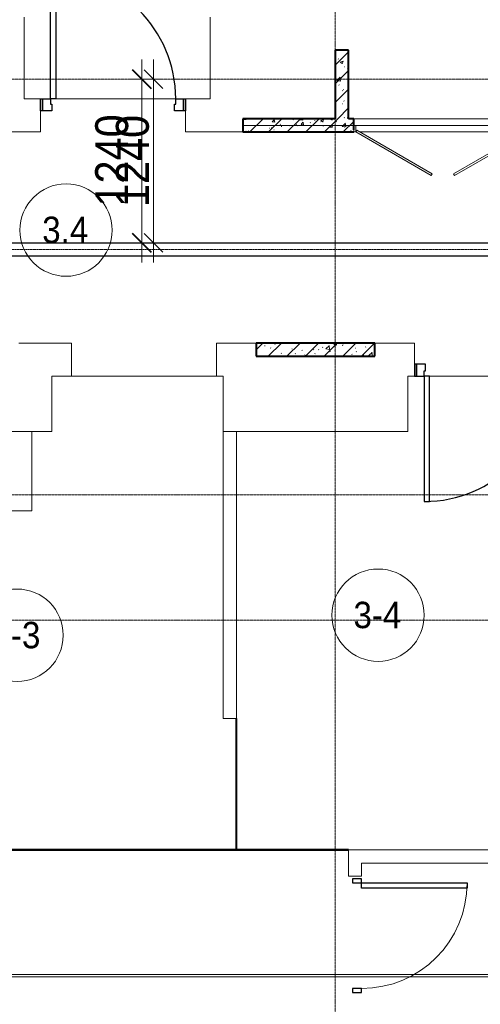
# Model space of a CAD drawing. Header units: millimetres. Extents: x 5617 to 106320, y 7718 to 217672.
# Tile 17 of 44: x 40794 to 44287, y 63790 to 71251. Entities that reach past the tile are written whole.
import ezdxf

# ---------------------------------------------------------------- set-up
doc = ezdxf.new("R2010")
doc.units = ezdxf.units.MM
for name, pattern in [('ADSK_Линия сетки', [25, 20, -2.5, 0, -2.5]), ('Линия сетки', [25, 20, -2.5, 0, -2.5]), ('Осевая', [14, 10, -2, 0, -2])]:
    doc.linetypes.add(name, pattern=pattern)
for name, color, linetype, lineweight in [('Двери', 7, 'Continuous', 18), ('Кабельные лотки', 7, 'Continuous', 18), ('Каркас несущий', 7, 'Continuous', 18), ('Каркас_Импост', 7, 'Continuous', 30), ('Марки помещений', 7, 'Continuous', 20), ('Мебель', 7, 'Continuous', 18), ('Монтажный зазор', 7, 'Continuous', 30), ('Осевая линия', 7, 'Осевая', 18), ('Оси', 7, 'Continuous', 9), ('Панель', 7, 'Continuous', 30), ('Перекрытия', 7, 'Continuous', 18), ('Размеры', 7, 'Continuous', 9), ('Размеры-100', 7, 'Continuous', 9), ('Стены', 7, 'Continuous', 18), ('Стены разрез', 7, 'Continuous', 40), ('Форма', 7, 'Continuous', 18), ('Формообразующий элемент-перекрытие', 7, 'Continuous', 18)]:
    doc.layers.add(name, color=color, linetype=linetype, lineweight=lineweight)
doc.styles.add('Arial', font='arial.ttf', dxfattribs={"width": 0.9, "height": 250})
doc.styles.add('Arial_4', font='arial.ttf', dxfattribs={"width": 0.9, "height": 200})
doc.dimstyles.new('Основной_2_5_мм', dxfattribs={"dimscale": 304.8, "dimtxt": 255.06485, "dimasz": 0.463911, "dimexe": 0.492126, "dimexo": 0.492126, "dimgap": 0.098425, "dimtad": 1, "dimdec": 0, "dimdsep": 46, "dimtxsty": 'Arial', "dimblk1": 'OBLIQUE', "dimblk2": 'OBLIQUE', "dimsah": 1, "dimcen": 0.09, "dimdle": 0.492126, "dimazin": 2, "dimtfac": 1, "dimtdec": 4, "dimtix": 1, "dimtmove": 1, "dimatfit": 3, "dimfxl": 1, "dimtvp": 1, "dimtolj": 1, "dimtzin": 0, "dimlwd": 20, "dimlwe": 20, "dimarcsym": 2})
doc.dimstyles.new('Основной_2_5_мм_1', dxfattribs={"dimscale": 304.8, "dimtxt": 255.06485, "dimasz": 0.463911, "dimexe": 0.492126, "dimexo": 0.492126, "dimgap": 0.098425, "dimtad": 1, "dimdec": 0, "dimdsep": 46, "dimtxsty": 'Arial', "dimblk1": 'OBLIQUE', "dimblk2": 'OBLIQUE', "dimsah": 1, "dimcen": 0.09, "dimdle": 0.492126, "dimazin": 2, "dimtfac": 1, "dimtdec": 4, "dimtix": 1, "dimtmove": 0, "dimatfit": 3, "dimfxl": 1, "dimtvp": 1, "dimtolj": 1, "dimtzin": 0, "dimlwd": 20, "dimlwe": 20, "dimarcsym": 2})
pattern_1 = [(50, (0, 0), (218.62117, -19.1268), [22.86, -251.46]), (355, (0, 0), (-42.2919, 229.2684), [18.288, -201.168]), (100.451, (18.22, -1.6), (176.3311, 210.13963), [19.428, -213.708]), (46.184, (0, 60.96), (325.29495, -50.4516), [34.29, -377.19]), (96.636, (27.1, 56.76), (284.883, 296.9127), [29.142, -320.562]), (351.184, (0, 60.96), (284.8858, 296.9107), [27.432, -301.752]), (21, (30.48, 45.72), (181.93753, -122.7183), [22.86, -251.46]), (326, (30.48, 45.72), (74.1622, 221.0262), [18.288, -201.168]), (71.451, (45.64, 35.5), (256.10035, 98.30526), [19.428, -213.708]), (37.5, (0, 0), (3.70639, 101.465895), [3.353, -195.377, 3.353, -200.863, -201.93]), (37.5, (0, 0), (3.70639, 101.465895), [-402.946, 3.353, -198.577]), (7.5, (0, 0), (80.18358, 120.21653), [3.353, -113.081, 3.353, -190.805, -76.962]), (7.5, (0, 0), (80.18358, 120.21653), [-310.591, 3.353, -73.609]), (327.5, (-67.97, 0), (162.70865, -6.87497), [3.353, -72.847, 3.353, -234.391, -315.468]), (327.5, (-67.97, 0), (162.70865, -6.87497), [-313.944, 3.353, -312.115]), (317.5, (-98.45, 0), (177.75468, 30.51183), [3.353, -95.707, 3.353, -154.534, -224.028]), (317.5, (-98.45, 0), (177.75468, 30.51183), [-256.946, 3.353, -220.675])]
pattern_2 = [(45, (0, 0), (-70.71068, 70.71068), [])]

# ---------------------------------------------------------------- blocks, each defined once
blk = doc.blocks.new('MR_Зона обслуживания - MR_Зона обслуживания-2560099-МКСС_K1_L21_67_500_')
at = {"layer": 'Мебель', "color": 254, "lineweight": 9, "true_color": 0xcccccc}
for p, q in [((300, 0), (-300, 0)), ((-300, 0), (-300, -600)), ((300, -600), (300, 0)), ((-300, -600), (300, -600))]:
    blk.add_line(p, q, dxfattribs=at)
blk = doc.blocks.new('A_DOR_Door - Вн_3_Одинарная_900x2100-2958588-МКСС_K1_L21_67_500_')
at = {"layer": 'Двери', "color": 254, "lineweight": 30, "true_color": 0xcccccc}
for p, q in [((-400, 50), (-400, 850)), ((-400, 850), (-360, 850)), ((-400, 50), (-400, 850)), ((-360, 850), (-360, 50)), ((-430, 50), (-430, -20)), ((-400, 50), (-430, 50)), ((-360, 50), (-400, 50)), ((-400, -20), (-400, 50)), ((430, 50), (400, 50)), ((400, 50), (400, -20)), ((430, -20), (430, 50)), ((-430, -20), (-400, -20)), ((400, -20), (430, -20))]:
    blk.add_line(p, q, dxfattribs=at)
at = {"layer": 'Двери', "color": 254, "lineweight": 9, "true_color": 0xe5e5e5}
blk.add_arc((-400, 50), 800, 360, 90, dxfattribs=at)
blk = doc.blocks.new('101_Дверь_Однопольная - _НЧ_Мет_900х2100_Квартира_Пр-3607124-МКСС_K1_L21_67_500_')
at = {"layer": 'Каркас_Импост', "color": 254, "true_color": 0xcccccc}
for p, q in [((-535, 125), (-475, 125)), ((-535, 35), (-535, 125)), ((-475, 125), (-475, 85)), ((-475, 85), (-465, 85)), ((-465, 85), (-465, 35)), ((465, 85), (475, 85)), ((465, 35), (465, 85)), ((475, 125), (535, 125)), ((475, 85), (475, 125)), ((535, 125), (535, 35)), ((-465, 35), (-535, 35)), ((535, 35), (465, 35))]:
    blk.add_line(p, q, dxfattribs=at)
at = {"layer": 'Монтажный зазор', "color": 254, "true_color": 0xcccccc}
for p, q in [((-550, 125), (-535, 125)), ((-550, 35), (-550, 125)), ((-535, 125), (-535, 35)), ((535, 35), (535, 125)), ((535, 125), (550, 125)), ((550, 125), (550, 35)), ((-535, 35), (-550, 35)), ((550, 35), (535, 35))]:
    blk.add_line(p, q, dxfattribs=at)
at = {"layer": 'Панель', "color": 254, "true_color": 0xcccccc}
for p, q in [((-475, 1075), (-435, 1075)), ((-475, 125), (-475, 1075)), ((-435, 1075), (-435, 125)), ((-435, 125), (-475, 125))]:
    blk.add_line(p, q, dxfattribs=at)
blk.add_arc((-475, 125), 950, 0, 90, dxfattribs=at)
blk = doc.blocks.new('101_Дверь_Однопольная - _НЧ_Мет_900х2100_Квартира_Л-3607118-МКСС_K1_L21_67_500_')
at = {"layer": 'Каркас_Импост', "color": 254, "true_color": 0xcccccc}
for p, q in [((-475, 125), (-535, 125)), ((-535, 125), (-535, 35)), ((-475, 85), (-475, 125)), ((-465, 85), (-475, 85)), ((-465, 35), (-465, 85)), ((475, 85), (465, 85)), ((465, 85), (465, 35)), ((535, 125), (475, 125)), ((475, 125), (475, 85)), ((535, 35), (535, 125)), ((-535, 35), (-465, 35)), ((465, 35), (535, 35))]:
    blk.add_line(p, q, dxfattribs=at)
at = {"layer": 'Монтажный зазор', "color": 254, "true_color": 0xcccccc}
for p, q in [((-535, 125), (-550, 125)), ((-550, 125), (-550, 35)), ((-535, 35), (-535, 125)), ((550, 125), (535, 125)), ((535, 125), (535, 35)), ((550, 35), (550, 125)), ((-550, 35), (-535, 35)), ((535, 35), (550, 35))]:
    blk.add_line(p, q, dxfattribs=at)
at = {"layer": 'Панель', "color": 254, "true_color": 0xcccccc}
for p, q in [((475, 1075), (435, 1075)), ((435, 1075), (435, 125)), ((475, 125), (475, 1075)), ((435, 125), (475, 125))]:
    blk.add_line(p, q, dxfattribs=at)
blk.add_arc((475, 125), 950, 90, 180, dxfattribs=at)
blk = doc.blocks.new('101_Лючок доступа_Двупольный - ЛД_П_1350х2100_ПК-3932042-МКСС_K1_L21_67_500_')
at = {"layer": 'Двери', "color": 254, "true_color": 0xcccccc}
for p, q in [((-88.4, 380), (-660, 50)), ((-80.9, 367), (-88.4, 380)), ((88.4, 380), (80.9, 367)), ((660, 50), (88.4, 380)), ((-652.5, 37), (-80.9, 367)), ((80.9, 367), (652.5, 37)), ((-660, 50), (-675, 50)), ((-660, 50), (-652.5, 37)), ((0, 50), (-630, 50)), ((630, 50), (0, 50)), ((652.5, 37), (660, 50)), ((675, 50), (660, 50)), ((675, -50), (-675, -50))]:
    blk.add_line(p, q, dxfattribs=at)
at = {"layer": 'Каркас_Импост', "color": 254, "lineweight": 18, "true_color": 0xcccccc}
for p, q in [((-675, 50), (-660, 50)), ((-675, 50), (-675, 0)), ((-675, 0), (-660, 0)), ((-660, 50), (-660, 0)), ((675, 50), (660, 50)), ((660, 50), (660, 0)), ((660, 0), (675, 0)), ((675, 50), (675, 0))]:
    blk.add_line(p, q, dxfattribs=at)
blk = doc.blocks.new('ПР - 1350_100_Оп840-1880-3952350-МКСС_K1_L21_67_500_')
at = {"layer": 'Каркас несущий', "color": 254, "true_color": 0xffcccc}
blk.add_line((-2555, 0), (1515, 0), dxfattribs=at)
blk.add_line((-2555, 0), (1515, 0), dxfattribs=at)
blk = doc.blocks.new('135_SLK_K1_AR_rvt-1-МКСС_K1_L21_67_500_')
at = {"layer": 'Стены разрез', "lineweight": 9, "true_color": 0xcccccc}
h = blk.add_hatch(dxfattribs=at)
h.set_pattern_fill('FP_1', color=254, style=0, pattern_type=2)
h.set_pattern_definition(pattern_1)
h.paths.add_polyline_path([(28850, 70500), (28850, 71020), (28750, 71020), (28750, 70500)])
h = blk.add_hatch(dxfattribs=at)
h.set_pattern_fill('FP_3', color=254, style=0, pattern_type=2)
h.set_pattern_definition(pattern_2)
h.paths.add_polyline_path([(28850, 70500), (28850, 71020), (28750, 71020), (28750, 70500)])
h = blk.add_hatch(dxfattribs=at)
h.set_pattern_fill('FP_1', color=254, style=0, pattern_type=2)
h.set_pattern_definition(pattern_1)
h.paths.add_polyline_path([(30520, 70400), (30520, 70500), (30240, 70500), (30240, 70400), (30401.1, 70400)])
h.paths.add_polyline_path([(28050, 70400), (28890, 70400), (28890, 70500), (28050, 70500), (28050, 70498.3)])
h = blk.add_hatch(dxfattribs=at)
h.set_pattern_fill('FP_3', color=254, style=0, pattern_type=2)
h.set_pattern_definition(pattern_2)
h.paths.add_polyline_path([(30520, 70400), (30520, 70500), (30240, 70500), (30240, 70400), (30401.1, 70400)])
h.paths.add_polyline_path([(28050, 70400), (28890, 70400), (28890, 70500), (28050, 70500), (28050, 70498.3)])
h = blk.add_hatch(dxfattribs=at)
h.set_pattern_fill('FP_1', color=254, style=0, pattern_type=2)
h.set_pattern_definition(pattern_1)
h.paths.add_polyline_path([(28150, 68700), (29050, 68700), (29050, 68800), (28150, 68800)])
h = blk.add_hatch(dxfattribs=at)
h.set_pattern_fill('FP_3', color=254, style=0, pattern_type=2)
h.set_pattern_definition(pattern_2)
h.paths.add_polyline_path([(28150, 68700), (29050, 68700), (29050, 68800), (28150, 68800)])
at = {"layer": 'Перекрытия', "color": 254, "true_color": 0xcccccc}
for p, q in [((26390, 71270), (26390, 70650)), ((27800, 70650), (27800, 71270)), ((26390, 70650), (26515, 70650)), ((26630, 70650), (27540, 70650)), ((27540, 70650), (26630, 70650)), ((27615, 70650), (27800, 70650)), ((26515, 70560), (26515, 70400)), ((27615, 70400), (27615, 70560)), ((26515, 70400), (26140, 70400)), ((28050, 70400), (27615, 70400)), ((26350, 68800), (26750, 68800)), ((26750, 68800), (26750, 68550)), ((27850, 68550), (27850, 68800)), ((27850, 68800), (28150, 68800)), ((29050, 68800), (29350, 68800)), ((29350, 68800), (29350, 68640)), ((27900, 68550), (26600, 68550)), ((26600, 68550), (26600, 68130)), ((26750, 68550), (27850, 68550)), ((27900, 68130), (27900, 68550)), ((29350, 68550), (29300, 68550)), ((29300, 68550), (29300, 68130)), ((30375, 68550), (29465, 68550)), ((29465, 68550), (30375, 68550)), ((26600, 68130), (26450, 68130)), ((29300, 68130), (28000, 68130))]:
    blk.add_line(p, q, dxfattribs=at)
at = {"layer": 'Стены', "color": 254, "true_color": 0xcccccc}
for p, q in [((28890, 70500), (30240, 70500)), ((27900, 65955), (27900, 68130)), ((27900, 68130), (28000, 68130)), ((28000, 68130), (28000, 65955)), ((27900, 65955), (28000, 65955)), ((28850, 64960), (30560, 64960)), ((28850, 64960), (28850, 64860)), ((28850, 64760), (28850, 64860)), ((28950, 64860), (28950, 64760)), ((30560, 64860), (28950, 64860)), ((28850, 64760), (28950, 64760))]:
    blk.add_line(p, q, dxfattribs=at)
at = {"layer": 'Стены разрез', "color": 254, "true_color": 0xcccccc}
for p, q in [((28750, 71020), (28750, 70500)), ((28850, 71020), (28750, 71020)), ((28850, 70500), (28850, 71020)), ((28750, 70500), (28050, 70500)), ((28050, 70500), (28050, 70400)), ((28890, 70500), (28850, 70500)), ((28890, 70415), (28890, 70500)), ((28050, 70400), (28890, 70400)), ((29050, 68800), (28150, 68800)), ((28150, 68800), (28150, 68700)), ((29050, 68700), (29050, 68800)), ((28150, 68700), (29050, 68700)), ((27999.6, 65955), (27999.6, 64960.4)), ((28000.4, 65955), (27999.6, 65955)), ((28000.4, 64960.4), (28000.4, 65955)), ((27999.6, 64960.4), (25250, 64960.4)), ((25250, 64959.6), (28850, 64959.6)), ((28850, 64960.4), (28000.4, 64960.4)), ((28850, 64959.6), (28850, 64960.4))]:
    blk.add_line(p, q, dxfattribs=at)
at = {"layer": 'Двери', "color": 254, "lineweight": 18, "true_color": 0xcccccc}
blk.add_blockref('101_Дверь_Однопольная - _НЧ_Мет_900х2100_Квартира_Пр-3607124-МКСС_K1_L21_67_500_', (27065, 70525), dxfattribs=at)
for name, p, rotation in [('101_Лючок доступа_Двупольный - ЛД_П_1350х2100_ПК-3932042-МКСС_K1_L21_67_500_', (29565, 70450), 180), ('101_Дверь_Однопольная - _НЧ_Мет_900х2100_Квартира_Л-3607118-МКСС_K1_L21_67_500_', (29900, 68675), 180), ('A_DOR_Door - Вн_3_Одинарная_900x2100-2958588-МКСС_K1_L21_67_500_', (28900, 64310), 269.9999999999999)]:
    blk.add_blockref(name, p, dxfattribs=dict(at, rotation=rotation))
at = {"layer": 'Каркас несущий', "color": 254, "lineweight": 18, "true_color": 0xcccccc, "rotation": 180}
blk.add_blockref('ПР - 1350_100_Оп840-1880-3952350-МКСС_K1_L21_67_500_', (29565, 70450), dxfattribs=at)
at = {"layer": 'Мебель', "color": 254, "lineweight": 18, "true_color": 0xcccccc, "rotation": 89.99999999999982}
blk.add_blockref('MR_Зона обслуживания - MR_Зона обслуживания-2560099-МКСС_K1_L21_67_500_', (25850, 67830), dxfattribs=at)
blk = doc.blocks.new('135_SLK_K1_AR_FCD_rvt-1-МКСС_K1_L21_67_500_')
at = {"layer": 'Форма', "color": 254, "lineweight": 9, "true_color": 0xcccccc}
blk.add_line((48950, 63999.3), (13905.9, 63999.3), dxfattribs=at)
at = {"layer": 'Формообразующий элемент-перекрытие', "color": 254, "lineweight": 5, "true_color": 0xcccccc}
blk.add_line((25250, 64016.8), (32350, 64016.8), dxfattribs=at)
blk = doc.blocks.new('DIMBLOCK3-МКСС_K1_L21_67_500_')
at = {"layer": 'Размеры-100', "lineweight": 20, "transparency": 16777216}
for p, q in [((41721.1, 70950), (41721.1, 69409.6)), ((41721.1, 70800), (41671.1, 70800)), ((41721.1, 70800), (41871.1, 70800)), ((41721.1, 69559.6), (41671.1, 69559.6)), ((41721.1, 69559.6), (41871.1, 69559.6))]:
    blk.add_line(p, q, dxfattribs=at)
at = {"layer": 'Размеры-100', "lineweight": 40, "transparency": 16777216}
for p, q in [((41721.1, 70800), (41650.4, 70870.7)), ((41721.1, 70800), (41791.8, 70729.3)), ((41721.1, 69559.6), (41650.4, 69630.3)), ((41721.1, 69559.6), (41791.8, 69488.9))]:
    blk.add_line(p, q, dxfattribs=at)
at = {"layer": 'Размеры-100', "color": 0, "lineweight": 20, "transparency": 16777216, "insert": (41366.6, 69834.5), "char_height": 250, "width": 828.765, "attachment_point": 1, "rotation": 90, "line_spacing_factor": 0.941778, "style": 'Arial'}
blk.add_mtext('1240', dxfattribs=at)
blk = doc.blocks.new('_Oblique')
at = {"color": 0, "linetype": 'ByBlock', "lineweight": -2}
blk.add_line((-0.5, -0.5), (0.5, 0.5), dxfattribs=at)
blk = doc.blocks.new('050_Марка_Помещение - Номер-620969-МКСС_K1_L21_67_500_')
at = {"layer": 'Марки помещений'}
blk.add_circle((0, 0), 3.5, dxfattribs=at)
blk = doc.blocks.new('*D419')
at = {"layer": 'Defpoints', "color": 0, "transparency": 16777216}
for p in [(41907.8, 70800), (41807.8, 69559.6), (41907.8, 69559.6)]:
    blk.add_point(p, dxfattribs=at)
at = {"layer": 'Размеры', "color": 0, "lineweight": 20, "transparency": 16777216}
for p, q in [((41807.8, 70950), (41807.8, 69409.6)), ((41757.8, 70800), (41657.8, 70800)), ((41757.8, 69559.6), (41657.8, 69559.6))]:
    blk.add_line(p, q, dxfattribs=at)
at = {"layer": 'Размеры', "color": 0, "lineweight": 20, "transparency": 16777216, "xscale": 141.4, "yscale": 141.4, "zscale": 141.4}
for p, rotation in [((41807.8, 70800), 90), ((41807.8, 69559.6), 270)]:
    blk.add_blockref('_Oblique', p, dxfattribs=dict(at, rotation=rotation))
at = {"layer": 'Размеры', "color": 0, "lineweight": 20, "transparency": 16777216, "insert": (41650.2, 70179.8), "char_height": 250, "width": 828.765, "attachment_point": 5, "rotation": 90, "style": 'Arial'}
blk.add_mtext('\\A1;1240', dxfattribs=at)

msp = doc.modelspace()

# ---------------------------------------------------------------- linework, layer by layer
at = {"layer": 'Кабельные лотки', "color": 96, "true_color": 0x008000}
for p, q in [((46179.2, 69559.6), (40438.3, 69559.6)), ((46179.2, 69557), (40438.3, 69557)), ((46179.2, 69462.1), (40438.3, 69462.1)), ((46179.2, 69459.6), (40438.3, 69459.6))]:
    msp.add_line(p, q, dxfattribs=at)
at = {"layer": 'Осевая линия'}
msp.add_line((46179.2, 69509.6), (40438.3, 69509.6), dxfattribs=at)
at = {"layer": 'Оси', "linetype": 'Линия сетки'}
msp.add_line((43187.3, 54703.8), (43187.3, 80999.9), dxfattribs=at)
at = {"layer": 'Оси', "linetype": 'ADSK_Линия сетки'}
for p, q in [((74890.6, 70800), (25783.4, 70800)), ((74890.6, 67650), (25783.4, 67650)), ((74890.6, 66700), (25783.4, 66700))]:
    msp.add_line(p, q, dxfattribs=at)

# ---------------------------------------------------------------- block references
at = {"lineweight": 5}
for name in ['135_SLK_K1_AR_FCD_rvt-1-МКСС_K1_L21_67_500_', '135_SLK_K1_AR_rvt-1-МКСС_K1_L21_67_500_']:
    msp.add_blockref(name, (14437.3, 0), dxfattribs=at)
at = {"layer": 'Марки помещений', "xscale": 99.99999999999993, "yscale": 99.99999999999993, "zscale": 99.99999999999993}
for p in [(41145.5, 69656.5), (43511.9, 66738.3), (40774.1, 66586.2)]:
    msp.add_blockref('050_Марка_Помещение - Номер-620969-МКСС_K1_L21_67_500_', p, dxfattribs=at)

# ---------------------------------------------------------------- texts
at = {"layer": 'Марки помещений', "lineweight": 9, "char_height": 200, "attachment_point": 1, "style": 'Arial_4'}
for s, insert, width in [('3.4', (40964.8, 69758.3), 432.911), ('3-4', (43325.4, 66840), 447.342), ('3-3', (40587.6, 66687.9), 447.342)]:
    msp.add_mtext(s, dxfattribs=dict(at, insert=insert, width=width))

# ---------------------------------------------------------------- dimensions: what is measured, and where the dimension line sits
at = {"layer": 'Размеры', "lineweight": 20}
for base, p1, p2, dimstyle, picture, middle in [((41721.1, 69559.6), (41821.1, 70800), (41821.1, 69559.6), 'Основной_2_5_мм_1', 'DIMBLOCK3-МКСС_K1_L21_67_500_', (41563.5, 70179.8)), ((41807.8, 69559.6), (41907.8, 70800), (41907.8, 69559.6), 'Основной_2_5_мм', '*D419', (41650.2, 70179.8))]:
    dim = msp.add_linear_dim(base=base, p1=p1, p2=p2, angle=90, dimstyle=dimstyle, override={"dimpost": '<>', "dimfxl": 1240.424172}, dxfattribs=at)
    dim.commit()
    dim.dimension.update_dxf_attribs({"geometry": picture, "text_midpoint": middle})

doc.saveas('drawing.dxf')
